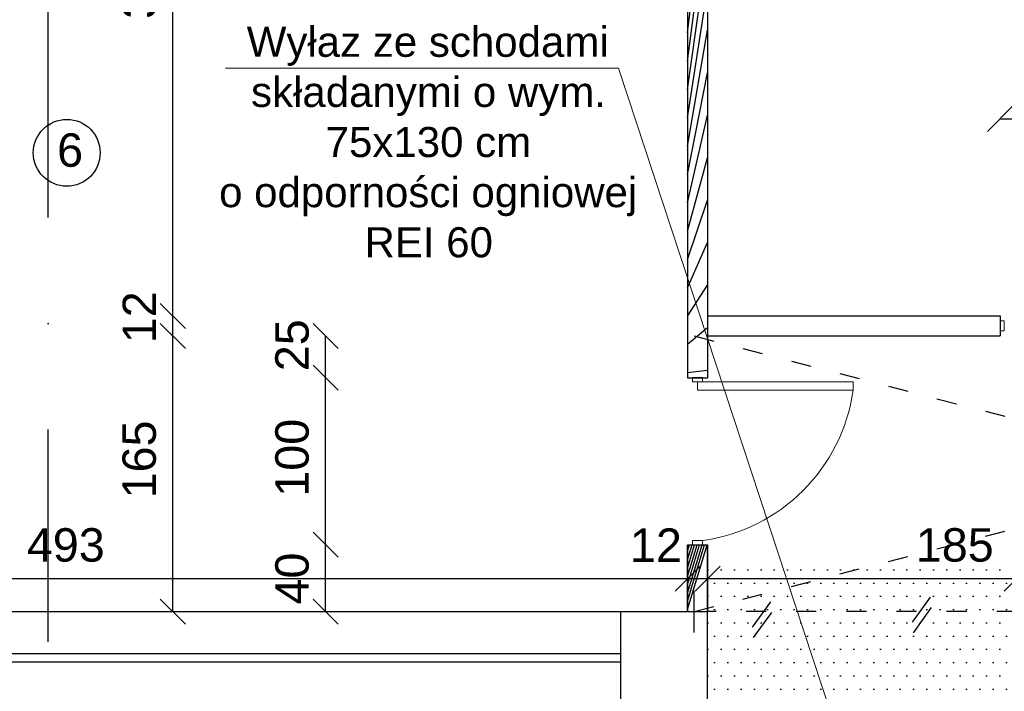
# Model space of a CAD drawing. Header units: millimetres. Extents: x 6528 to 149658, y 3342 to 12852.
# Tile 85 of 122: x 77693 to 78282, y 8196 to 8598. Entities that reach past the tile are written whole.
import ezdxf

# ---------------------------------------------------------------- set-up
doc = ezdxf.new("R2010")
doc.units = ezdxf.units.MM
doc.linetypes.add('ACAD_ISO03W100', pattern=[30, 12, -18])
doc.linetypes.add('DASHDOTX2', pattern=[50.8, 25.4, -12.7, 0, -12.7])
doc.layers.add('R-TAB', color=1, linetype='Continuous')
doc.styles.get("Standard").update_dxf_attribs({"font": 'arial.ttf'})
doc.dimstyles.new('ISO-25', dxfattribs={"dimtxt": 2.5, "dimasz": 2.5, "dimexe": 1.25, "dimexo": 0.625, "dimtad": 1, "dimtxsty": 'Standard', "dimcen": 2.5, "dimadec": 0, "dimazin": 0, "dimtfac": 1, "dimtmove": 0, "dimatfit": 3, "dimfxl": 1, "dimarcsym": 0})

# ---------------------------------------------------------------- blocks, each defined once
blk = doc.blocks.new('_Oblique')
at = {"color": 0, "linetype": 'ByBlock', "lineweight": -2}
blk.add_line((-0.5, -0.5), (0.5, 0.5), dxfattribs=at)
blk = doc.blocks.new('*D2929')
at = {"color": 0, "lineweight": -2, "transparency": 16777216}
blk.add_line((77599.85101168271, 8263.464403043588), (78092.85100691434, 8263.464403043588), dxfattribs=at)
at = {"layer": 'Defpoints', "color": 0, "transparency": 16777216}
for p in [(78092.85100691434, 8263.464403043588), (77599.85101168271, 8243.670602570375), (78092.85100691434, 8243.6706067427)]:
    blk.add_point(p, dxfattribs=at)
at = {"color": 0, "lineweight": -2, "transparency": 16777216, "xscale": 15, "yscale": 15, "zscale": 15, "rotation": 180}
blk.add_blockref('_Oblique', (77599.85101168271, 8263.464403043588), dxfattribs=at)
at = {"color": 0, "lineweight": -2, "transparency": 16777216, "xscale": 15, "yscale": 15, "zscale": 15}
blk.add_blockref('_Oblique', (78092.85100691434, 8263.464403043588), dxfattribs=at)
at = {"color": 0, "transparency": 16777216, "insert": (77720.80887191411, 8283.454401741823), "char_height": 20, "attachment_point": 5}
blk.add_mtext('493', dxfattribs=at)
blk = doc.blocks.new('*D2930')
at = {"color": 0, "lineweight": -2, "transparency": 16777216}
blk.add_line((78092.85100691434, 8263.464403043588), (78104.85100691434, 8263.464403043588), dxfattribs=at)
at = {"layer": 'Defpoints', "color": 0, "transparency": 16777216}
for p in [(78104.85100691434, 8263.464403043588), (78092.85100691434, 8243.670602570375), (78104.85100691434, 8243.670609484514)]:
    blk.add_point(p, dxfattribs=at)
at = {"color": 0, "lineweight": -2, "transparency": 16777216, "xscale": 15, "yscale": 15, "zscale": 15, "rotation": 180}
blk.add_blockref('_Oblique', (78092.85100691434, 8263.464403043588), dxfattribs=at)
at = {"color": 0, "lineweight": -2, "transparency": 16777216, "xscale": 15, "yscale": 15, "zscale": 15}
blk.add_blockref('_Oblique', (78104.85100691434, 8263.464403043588), dxfattribs=at)
at = {"color": 0, "transparency": 16777216, "insert": (78073.88928597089, 8283.454401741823), "char_height": 20, "attachment_point": 5}
blk.add_mtext('12', dxfattribs=at)
blk = doc.blocks.new('*D2931')
at = {"color": 0, "lineweight": -2, "transparency": 16777216}
blk.add_line((78104.85100691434, 8263.464403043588), (78289.85100739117, 8263.464403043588), dxfattribs=at)
at = {"layer": 'Defpoints', "color": 0, "transparency": 16777216}
for p in [(78289.85100739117, 8263.464403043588), (78104.85100691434, 8243.670602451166), (78289.85100739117, 8175.670604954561)]:
    blk.add_point(p, dxfattribs=at)
at = {"color": 0, "lineweight": -2, "transparency": 16777216, "xscale": 15, "yscale": 15, "zscale": 15, "rotation": 180}
blk.add_blockref('_Oblique', (78104.85100691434, 8263.464403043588), dxfattribs=at)
at = {"color": 0, "lineweight": -2, "transparency": 16777216, "xscale": 15, "yscale": 15, "zscale": 15}
blk.add_blockref('_Oblique', (78289.85100739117, 8263.464403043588), dxfattribs=at)
at = {"color": 0, "transparency": 16777216, "insert": (78252.69992296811, 8283.454401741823), "char_height": 20, "attachment_point": 5}
blk.add_mtext('185', dxfattribs=at)
blk = doc.blocks.new('*D2940')
at = {"color": 0, "lineweight": -2, "transparency": 16777216}
blk.add_line((77784.84413211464, 8420.670604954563), (77784.84413211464, 8793.670605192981), dxfattribs=at)
at = {"layer": 'Defpoints', "color": 0, "transparency": 16777216}
for p in [(77784.84413211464, 8793.670605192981), (78084.85100691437, 8793.670605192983), (78096.85100691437, 8420.670604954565)]:
    blk.add_point(p, dxfattribs=at)
at = {"color": 0, "lineweight": -2, "transparency": 16777216, "xscale": 15, "yscale": 15, "zscale": 15}
for p, rotation in [((77784.84413211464, 8793.670605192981), 90), ((77784.84413211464, 8420.670604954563), 270)]:
    blk.add_blockref('_Oblique', p, dxfattribs=dict(at, rotation=rotation))
at = {"color": 0, "transparency": 16777216, "insert": (77764.85412662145, 8621.821001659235), "char_height": 20, "attachment_point": 5, "rotation": 90}
blk.add_mtext('373', dxfattribs=at)
blk = doc.blocks.new('*D2941')
at = {"color": 0, "lineweight": -2, "transparency": 16777216}
blk.add_line((77784.84413330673, 8408.670604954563), (77784.84413330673, 8420.670605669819), dxfattribs=at)
at = {"layer": 'Defpoints', "color": 0, "transparency": 16777216}
for p in [(77784.84413330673, 8420.670605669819), (78084.85100619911, 8420.67060566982), (78096.85100667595, 8408.670604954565)]:
    blk.add_point(p, dxfattribs=at)
at = {"color": 0, "lineweight": -2, "transparency": 16777216, "xscale": 15, "yscale": 15, "zscale": 15}
for p, rotation in [((77784.84413330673, 8420.670605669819), 90), ((77784.84413330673, 8408.670604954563), 270)]:
    blk.add_blockref('_Oblique', p, dxfattribs=dict(at, rotation=rotation))
at = {"color": 0, "transparency": 16777216, "insert": (77764.85412590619, 8419.887570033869), "char_height": 20, "attachment_point": 5, "rotation": 90}
blk.add_mtext('12', dxfattribs=at)
blk = doc.blocks.new('*D2942')
at = {"color": 0, "lineweight": -2, "transparency": 16777216}
blk.add_line((77784.84413688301, 8243.670602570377), (77784.84413688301, 8408.67060376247), dxfattribs=at)
at = {"layer": 'Defpoints', "color": 0, "transparency": 16777216}
for p in [(77784.84413688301, 8408.67060376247), (78096.85100691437, 8408.670603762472), (78096.85100691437, 8243.670602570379)]:
    blk.add_point(p, dxfattribs=at)
at = {"color": 0, "lineweight": -2, "transparency": 16777216, "xscale": 15, "yscale": 15, "zscale": 15}
for p, rotation in [((77784.84413688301, 8408.67060376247), 90), ((77784.84413688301, 8243.670602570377), 270)]:
    blk.add_blockref('_Oblique', p, dxfattribs=dict(at, rotation=rotation))
at = {"color": 0, "transparency": 16777216, "insert": (77764.85412709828, 8334.759473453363), "char_height": 20, "attachment_point": 5, "rotation": 90}
blk.add_mtext('165', dxfattribs=at)
blk = doc.blocks.new('*D2943')
at = {"color": 0, "lineweight": -2, "transparency": 16777216}
blk.add_line((77876.26773922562, 8243.670602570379), (77876.26773922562, 8283.670604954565), dxfattribs=at)
at = {"layer": 'Defpoints', "color": 0, "transparency": 16777216}
for p in [(77876.26773922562, 8283.670604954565), (78092.85100691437, 8283.670604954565), (78092.85100691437, 8243.670602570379)]:
    blk.add_point(p, dxfattribs=at)
at = {"color": 0, "lineweight": -2, "transparency": 16777216, "xscale": 15, "yscale": 15, "zscale": 15}
for p, rotation in [((77876.26773922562, 8283.670604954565), 90), ((77876.26773922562, 8243.670602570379), 270)]:
    blk.add_blockref('_Oblique', p, dxfattribs=dict(at, rotation=rotation))
at = {"color": 0, "transparency": 16777216, "insert": (77856.27772657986, 8263.464403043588), "char_height": 20, "attachment_point": 5, "rotation": 90}
blk.add_mtext('40', dxfattribs=at)
blk = doc.blocks.new('*D2944')
at = {"color": 0, "lineweight": -2, "transparency": 16777216}
blk.add_line((77876.26774113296, 8283.670603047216), (77876.26774113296, 8383.670605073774), dxfattribs=at)
at = {"layer": 'Defpoints', "color": 0, "transparency": 16777216}
for p in [(77876.26774113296, 8383.670605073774), (78092.85100643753, 8383.670605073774), (78092.85100691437, 8283.670603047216)]:
    blk.add_point(p, dxfattribs=at)
at = {"color": 0, "lineweight": -2, "transparency": 16777216, "xscale": 15, "yscale": 15, "zscale": 15}
for p, rotation in [((77876.26774113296, 8383.670605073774), 90), ((77876.26774113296, 8283.670603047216), 270)]:
    blk.add_blockref('_Oblique', p, dxfattribs=dict(at, rotation=rotation))
at = {"color": 0, "transparency": 16777216, "insert": (77856.27772657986, 8335.786797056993), "char_height": 20, "attachment_point": 5, "rotation": 90}
blk.add_mtext('100', dxfattribs=at)
blk = doc.blocks.new('*D2945')
at = {"color": 0, "lineweight": -2, "transparency": 16777216}
blk.add_line((77876.26774494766, 8383.670603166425), (77876.26774494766, 8408.670603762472), dxfattribs=at)
at = {"layer": 'Defpoints', "color": 0, "transparency": 16777216}
for p in [(77876.26774494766, 8408.670603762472), (78104.85100691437, 8408.670603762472), (78092.85100882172, 8383.670603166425)]:
    blk.add_point(p, dxfattribs=at)
at = {"color": 0, "lineweight": -2, "transparency": 16777216, "xscale": 15, "yscale": 15, "zscale": 15}
for p, rotation in [((77876.26774494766, 8408.670603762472), 90), ((77876.26774494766, 8383.670603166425), 270)]:
    blk.add_blockref('_Oblique', p, dxfattribs=dict(at, rotation=rotation))
at = {"color": 0, "transparency": 16777216, "insert": (77856.27772848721, 8403.137189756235), "char_height": 20, "attachment_point": 5, "rotation": 90}
blk.add_mtext('25', dxfattribs=at)
blk = doc.blocks.new('*D2947')
at = {"color": 0, "lineweight": -2, "transparency": 16777216}
blk.add_line((78279.85100691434, 8538.67002619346), (78379.85100691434, 8538.67002619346), dxfattribs=at)
at = {"layer": 'Defpoints', "color": 0, "transparency": 16777216}
for p in [(78379.85100691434, 8538.67002619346), (78279.85100691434, 8420.670604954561), (78379.85100691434, 8420.670604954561)]:
    blk.add_point(p, dxfattribs=at)
at = {"color": 0, "lineweight": -2, "transparency": 16777216, "xscale": 15, "yscale": 15, "zscale": 15, "rotation": 180}
blk.add_blockref('_Oblique', (78279.85100691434, 8538.67002619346), dxfattribs=at)
at = {"color": 0, "lineweight": -2, "transparency": 16777216, "xscale": 15, "yscale": 15, "zscale": 15}
blk.add_blockref('_Oblique', (78379.85100691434, 8538.67002619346), dxfattribs=at)
at = {"color": 0, "transparency": 16777216, "insert": (78329.50910132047, 8558.660024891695), "char_height": 20, "attachment_point": 5}
blk.add_mtext('100', dxfattribs=at)

msp = doc.modelspace()

# ---------------------------------------------------------------- hatches: boundary and pattern name
h = msp.add_hatch()
h.set_pattern_fill('ANSI31', color=256, scale=5)
h.set_pattern_definition([(45, (-1177784248.190767, -935731374.6151185), (-11.22532015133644, 11.22532015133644), [])])
h.paths.add_polyline_path([(78754.85100739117, 8793.67060507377), (78742.85100739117, 8793.67060507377), (78742.85100739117, 8778.67059672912), (78745.85100739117, 8778.67059672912), (78745.85100739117, 8778.67059684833), (78751.85100739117, 8778.67059684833), (78754.85100739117, 8778.67059684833)])
h.paths.add_polyline_path([(78746.85100739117, 8678.67059684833), (78734.85100739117, 8678.67059672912), (78734.85100739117, 8598.670604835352), (78426.85100691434, 8598.670604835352), (78426.85100691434, 8695.187343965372), (78426.85100691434, 8793.670604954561), (78399.85100691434, 8793.670604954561), (78399.85100691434, 8691.670604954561), (78399.85100691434, 8420.670604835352), (78426.85100691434, 8420.670604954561), (78426.85100691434, 8586.670604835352), (78734.85100739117, 8586.670604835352), (78734.85100739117, 8420.670604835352), (78734.85100739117, 8383.670604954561), (78746.85100739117, 8383.670604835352)])
h.paths.add_polyline_path([(78734.85100739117, 8420.670604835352), (78554.85100691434, 8420.670604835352), (78554.85100691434, 8408.670604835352), (78734.85100739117, 8408.670604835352)], flags=17)
h.paths.add_polyline_path([(78446.85100691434, 8420.670604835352), (78379.85100691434, 8420.67060507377), (78379.85100691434, 8408.670604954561), (78446.85100691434, 8408.670604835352)])
h.paths.add_polyline_path([(78279.85100691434, 8420.670604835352), (78104.85100691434, 8420.670604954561), (78104.85100691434, 8408.670604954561), (78279.85100691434, 8408.670604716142)])
h.paths.add_polyline_path([(78104.85100691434, 8793.670604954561), (78092.85100691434, 8793.670604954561), (78092.85100691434, 8383.670604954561), (78104.85100691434, 8383.67060507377)])
h.paths.add_polyline_path([(78092.85100691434, 8283.670604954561), (78092.85100691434, 8243.670604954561), (78104.85100691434, 8243.670604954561), (78104.85100715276, 8283.67060507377)])
h = msp.add_hatch()
h.set_pattern_fill('ANSI31', color=256, scale=5)
h.set_pattern_definition([(45, (-1177784256.190767, -935731374.6151185), (-11.22532015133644, 11.22532015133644), [])])
h.paths.add_polyline_path([(78052.85100715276, 8175.67060507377), (78104.85100739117, 8175.67060507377), (78104.85100739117, 8243.670604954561), (78052.85100715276, 8243.670604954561)])
h = msp.add_hatch()
h.set_pattern_fill('DOTS', color=256, scale=5)
h.set_pattern_definition([(0, (-1177784256.190767, -935731374.6151185), (3.96875, 7.9375), [0, -7.9375])])
h.paths.add_polyline_path([(78194.8904308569, 8243.670604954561), (78104.85100739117, 8243.670604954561), (78104.85100739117, 8175.67060507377), (78194.8904308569, 8175.67060507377)])
h.paths.add_polyline_path([(78289.85100739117, 8243.670604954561), (78194.8904308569, 8243.670604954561), (78194.8904308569, 8175.67060507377), (78289.85100739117, 8175.67060507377)])

# ---------------------------------------------------------------- linework, layer by layer
at = {"linetype": 'DASHDOTX2', "lineweight": 30, "ltscale": 5}
msp.add_line((77710.23664443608, 7717.394150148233), (77710.23664443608, 9675.028612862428), dxfattribs=at)
at = {"lineweight": 30}
for p, q in [((78092.85100691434, 8793.670604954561), (78092.85100691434, 8383.670604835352)), ((78104.85100691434, 8793.670604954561), (78104.85100691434, 8383.670604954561)), ((78104.85100691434, 8420.67060507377), (78279.85100691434, 8420.670604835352)), ((78279.85100691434, 8420.670604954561), (78279.85100691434, 8408.67060507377)), ((78104.85100691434, 8408.67060507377), (78279.85100691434, 8408.670604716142)), ((78092.85100691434, 8383.670604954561), (78104.85100691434, 8383.67060507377)), ((78092.85100691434, 8283.670604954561), (78092.85100691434, 8243.67060507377)), ((78092.85100691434, 8283.670604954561), (78104.85100691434, 8283.67060507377)), ((78104.85100691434, 8283.67060507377), (78104.85100691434, 8243.67060507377)), ((77539.85100691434, 8243.670604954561), (78052.85100715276, 8243.670604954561)), ((78052.85100715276, 8175.670604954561), (78052.85100715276, 8243.670604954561)), ((78052.85100715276, 8243.670604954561), (78104.85100739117, 8243.670604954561)), ((78104.85100739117, 8175.670604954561), (78104.85100739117, 8243.670604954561)), ((77499.85100691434, 8218.670604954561), (78052.85100715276, 8218.670604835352)), ((77499.85100691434, 8213.670604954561), (78052.85100715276, 8213.670604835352))]:
    msp.add_line(p, q, dxfattribs=at)
at = {"lineweight": 20}
for p, q in [((77816.42304270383, 8568.957824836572), (78051.5480243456, 8568.957824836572)), ((78051.5480243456, 8568.957824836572), (78197.35100715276, 8125.67060507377)), ((78282.35100691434, 8417.670604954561), (78279.85100691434, 8417.670604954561)), ((78282.35100691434, 8414.670604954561), (78282.35100691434, 8417.670604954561)), ((78282.35100691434, 8414.670604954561), (78282.35100691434, 8411.670604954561)), ((78282.35100691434, 8411.670604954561), (78279.85100691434, 8411.670604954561)), ((78095.85100691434, 8381.170604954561), (78095.85100691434, 8383.670604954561)), ((78101.85100691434, 8381.170604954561), (78101.85100691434, 8383.670604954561)), ((78098.85100691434, 8381.170604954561), (78095.85100691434, 8381.170604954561)), ((78098.85100691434, 8381.170604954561), (78098.85100691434, 8376.170604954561)), ((78098.85100691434, 8381.170604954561), (78101.85100691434, 8381.170604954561)), ((78101.85100691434, 8381.170604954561), (78191.85100691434, 8381.170604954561)), ((78191.85100691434, 8381.170604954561), (78191.85100691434, 8376.170604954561)), ((78191.85100691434, 8376.170604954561), (78098.85100691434, 8376.170604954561)), ((78098.85100715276, 8286.176977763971), (78095.85100715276, 8286.176977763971)), ((78095.85100715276, 8286.176977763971), (78095.85100715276, 8283.676977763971)), ((78098.85100715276, 8286.176977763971), (78101.85100715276, 8286.176977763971)), ((78101.85100715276, 8286.176977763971), (78101.85100715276, 8283.676977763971))]:
    msp.add_line(p, q, dxfattribs=at)
at = {"linetype": 'ACAD_ISO03W100'}
for p, q in [((78096.85100667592, 8243.670602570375), (78734.85100739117, 8408.670604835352)), ((78096.85100691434, 8408.670603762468), (78734.85100739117, 8243.67059672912)), ((78289.85100739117, 8243.670604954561), (78104.85100739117, 8243.670604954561))]:
    msp.add_line(p, q, dxfattribs=at)
for p, q in [((78101.85100691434, 8383.670604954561), (78095.85100691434, 8383.670604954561)), ((78092.85100691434, 8243.670604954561), (78092.85100691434, 8283.670604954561)), ((78104.85100691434, 8243.670604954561), (78104.85100715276, 8283.67060507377)), ((78096.85100691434, 8231.170602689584), (78096.85100667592, 8256.170602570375))]:
    msp.add_line(p, q)
at = {"color": 1}
for p, q in [((78131.75564782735, 8234.333262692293), (78142.62319200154, 8249.481600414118)), ((78227.40761940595, 8237.259633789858), (78238.27516358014, 8252.407971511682)), ((78132.29246633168, 8228.074504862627), (78143.16001050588, 8243.222842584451)), ((78227.94443791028, 8231.000875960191), (78238.81198208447, 8246.149213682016))]:
    msp.add_line(p, q, dxfattribs=at)
msp.add_circle((77721.38003485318, 8518.369273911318), 20)
at = {"lineweight": 20}
msp.add_arc((78087.27411286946, 8390.754905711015), 105.5889594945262, 277.9351937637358, 352.060744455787, dxfattribs=at)

# ---------------------------------------------------------------- texts
at = {"attachment_point": 1}
for s, width, insert, char_height in [('\\pi37.22769;Wyłaz ze schodami \\P\\pi39.8;składanymi o wym. \\P\\pi84.42551;75x130 cm \\P\\pi20.68881;o odporności ogniowej \\P\\pi107.67448;REI 60', 289.0433739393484, (77791.84908073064, 8593.815159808), 18), ('6', 68.36028754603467, (77715.62222068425, 8529.993167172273), 20)]:
    msp.add_mtext_dynamic_manual_height_columns(s, width=width, gutter_width=12.5, heights=[0], dxfattribs=dict(at, insert=insert, char_height=char_height))
at = {"layer": 'R-TAB', "color": 0, "ltscale": 24, "insert": (52722.18076848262, 8439.03246203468), "char_height": 75, "width": 2065.84350681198, "attachment_point": 1}
msp.add_mtext('\\pi19.57762;PRZEKROJE ŁAW FUNADAMENTOWYCH\\P\\pi938.76248;1:25', dxfattribs=at)

# ---------------------------------------------------------------- dimensions: what is measured, and where the dimension line sits
for base, p1, p2, picture, middle in [((77784.84413211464, 8793.670605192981), (78096.85100691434, 8420.670604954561), (78084.85100691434, 8793.67060519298), '*D2940', (77764.85412662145, 8621.821001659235)), ((77784.84413330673, 8420.670605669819), (78096.85100667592, 8408.670604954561), (78084.85100619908, 8420.670605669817), '*D2941', (77764.85412590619, 8419.887570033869)), ((77784.84413688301, 8408.67060376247), (78096.85100691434, 8243.670602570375), (78096.85100691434, 8408.670603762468), '*D2942', (77764.85412709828, 8334.759473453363)), ((77876.26774494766, 8408.670603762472), (78092.85100882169, 8383.670603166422), (78104.85100691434, 8408.670603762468), '*D2945', (77856.27772848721, 8403.137189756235)), ((77876.26774113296, 8383.670605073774), (78092.85100691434, 8283.670603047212), (78092.8510064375, 8383.67060507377), '*D2944', (77856.27772657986, 8335.786797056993)), ((77876.26773922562, 8283.670604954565), (78092.85100691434, 8243.670602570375), (78092.85100691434, 8283.670604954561), '*D2943', (77856.27772657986, 8263.464403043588))]:
    dim = msp.add_linear_dim(base=base, p1=p1, p2=p2, angle=90, dimstyle='ISO-25', override={"dimtxt": 20, "dimasz": 15, "dimblk1": 'Oblique', "dimblk2": 'Oblique', "dimsah": 1, "dimse1": 1, "dimse2": 1, "dimtmove": 2})
    dim.commit()
    dim.dimension.update_dxf_attribs({"geometry": picture, "text_midpoint": middle, "dimtype": 160})
for base, p1, p2, picture, middle in [((78379.85100691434, 8538.67002619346), (78279.85100691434, 8420.670604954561), (78379.85100691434, 8420.670604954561), '*D2947', (78329.50910132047, 8558.660024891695)), ((78092.85100691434, 8263.464403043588), (77599.85101168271, 8243.670602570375), (78092.85100691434, 8243.6706067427), '*D2929', (77720.80887191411, 8283.454401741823)), ((78104.85100691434, 8263.464403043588), (78092.85100691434, 8243.670602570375), (78104.85100691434, 8243.670609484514), '*D2930', (78073.88928597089, 8283.454401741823)), ((78289.85100739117, 8263.464403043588), (78104.85100691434, 8243.670602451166), (78289.85100739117, 8175.670604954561), '*D2931', (78252.69992296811, 8283.454401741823))]:
    dim = msp.add_linear_dim(base=base, p1=p1, p2=p2, dimstyle='ISO-25', override={"dimtxt": 20, "dimasz": 15, "dimblk1": 'Oblique', "dimblk2": 'Oblique', "dimsah": 1, "dimse1": 1, "dimse2": 1, "dimtmove": 2})
    dim.commit()
    dim.dimension.update_dxf_attribs({"geometry": picture, "text_midpoint": middle, "dimtype": 160})

doc.saveas('drawing.dxf')
